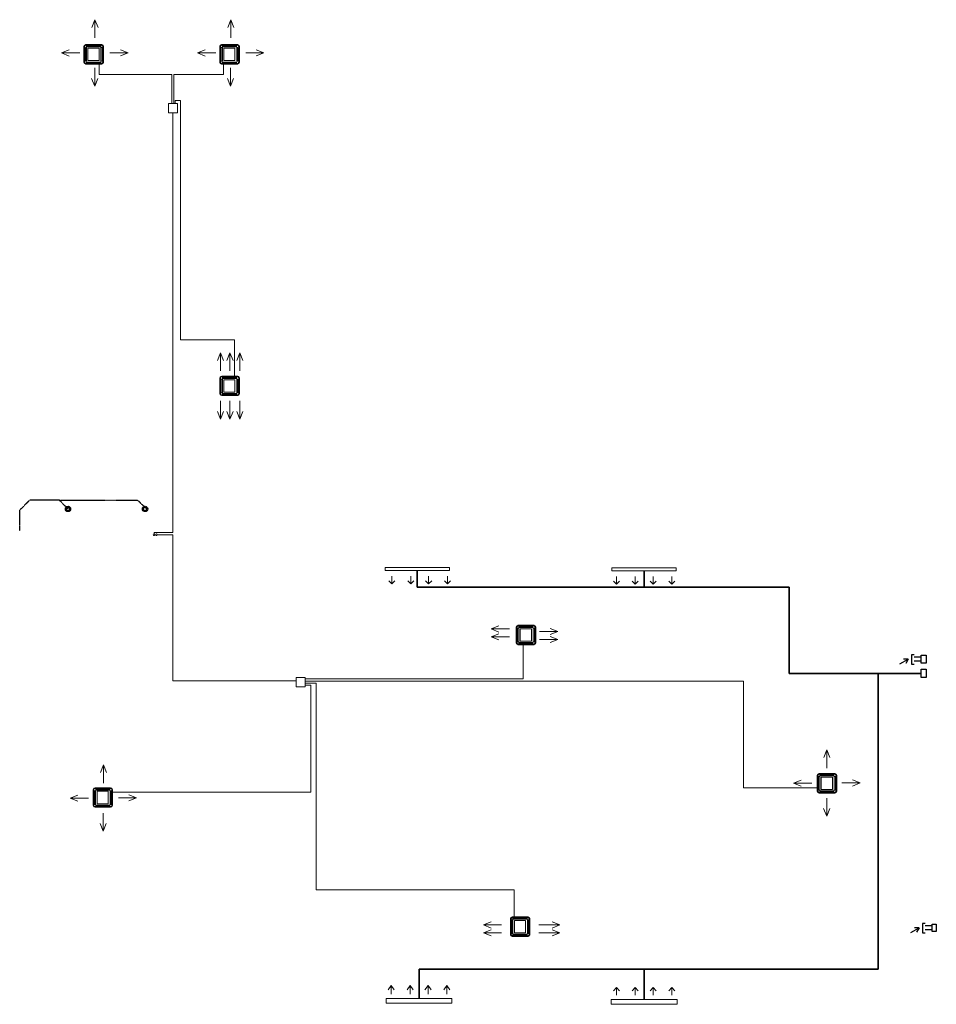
# Model space of a CAD drawing. Header units: millimetres. Extents: x -120036 to 303429, y -13674 to 42257.
# Tile 4 of 5: x 50252 to 77981, y -10722 to 19077. Entities that reach past the tile are written whole.
import ezdxf

# ---------------------------------------------------------------- set-up
doc = ezdxf.new("R2010")
doc.units = ezdxf.units.MM
doc.linetypes.add('Carkovana', pattern=[0.21, 0.15, -0.06])
doc.layers.add('Standard', color=7, linetype='Continuous', lineweight=25)
doc.layers.add('ZAM_-_POHLEDY_Pero_č.__2', color=7, linetype='Continuous', lineweight=13)

# ---------------------------------------------------------------- blocks, each defined once
blk = doc.blocks.new('KOMPLEXNÍ OBJEKT_0')
at = {"layer": 'ZAM_-_POHLEDY_Pero_č.__2', "color": 0, "linetype": 'Continuous', "lineweight": 25}
for radius in [80, 50]:
    blk.add_circle((-98218849, -465514068), radius, dxfattribs=at)
blk = doc.blocks.new('KOMPLEXNÍ OBJEKT_1')
at = {"layer": 'ZAM_-_POHLEDY_Pero_č.__2', "color": 0, "linetype": 'Continuous', "lineweight": 25}
for radius in [80, 50]:
    blk.add_circle((-98221179, -465514068), radius, dxfattribs=at)
blk = doc.blocks.new('KOMPLEXNÍ OBJEKT_16')
at = {"layer": 'Standard', "color": 0, "linetype": 'Continuous', "lineweight": 35}
for p, q in [((-98220409, -465523037), (-98220409, -465522567)), ((-98220359, -465522517), (-98219889, -465522517)), ((-98219839, -465522567), (-98219839, -465523037)), ((-98219889, -465523087), (-98220359, -465523087))]:
    blk.add_line(p, q, dxfattribs=at)
at = {"layer": 'Standard', "color": 0, "linetype": 'Continuous', "lineweight": 13}
for points in [[(-98220378, -465522596), (-98220343, -465522596), (-98220343, -465523014), (-98220378, -465523014), (-98220378, -465522596)], [(-98220340, -465522548), (-98220340, -465522575), (-98219912, -465522575), (-98219912, -465522548), (-98220340, -465522548)], [(-98220298, -465522614), (-98219963, -465522614), (-98219963, -465522989), (-98220298, -465522989), (-98220298, -465522614)], [(-98219870, -465522596), (-98219905, -465522596), (-98219905, -465523014), (-98219870, -465523014), (-98219870, -465522596)], [(-98220340, -465523062), (-98220340, -465523034), (-98219912, -465523034), (-98219912, -465523062), (-98220340, -465523062)]]:
    blk.add_lwpolyline(points, close=True, dxfattribs=at)
at = {"layer": 'Standard', "color": 0, "linetype": 'Continuous', "lineweight": 35}
for centre, start, end in [((-98220359, -465522567), 90, 180), ((-98219889, -465522567), 0, 90), ((-98220359, -465523037), 180, 270), ((-98219889, -465523037), 270, 0)]:
    blk.add_arc(centre, 50, start, end, dxfattribs=at)
blk = doc.blocks.new('KOMPLEXNÍ OBJEKT_17')
at = {"layer": 'Standard', "color": 0, "linetype": 'Continuous', "lineweight": 35}
for p, q in [((-98207787, -465526944), (-98207787, -465526474)), ((-98207737, -465526424), (-98207267, -465526424)), ((-98207217, -465526474), (-98207217, -465526944)), ((-98207267, -465526994), (-98207737, -465526994))]:
    blk.add_line(p, q, dxfattribs=at)
at = {"layer": 'Standard', "color": 0, "linetype": 'Continuous', "lineweight": 13}
for points in [[(-98207756, -465526504), (-98207721, -465526504), (-98207721, -465526921), (-98207756, -465526921), (-98207756, -465526504)], [(-98207718, -465526455), (-98207718, -465526483), (-98207291, -465526483), (-98207291, -465526455), (-98207718, -465526455)], [(-98207676, -465526522), (-98207341, -465526522), (-98207341, -465526896), (-98207676, -465526896), (-98207676, -465526522)], [(-98207248, -465526504), (-98207283, -465526504), (-98207283, -465526921), (-98207248, -465526921), (-98207248, -465526504)], [(-98207718, -465526970), (-98207718, -465526942), (-98207291, -465526942), (-98207291, -465526970), (-98207718, -465526970)]]:
    blk.add_lwpolyline(points, close=True, dxfattribs=at)
at = {"layer": 'Standard', "color": 0, "linetype": 'Continuous', "lineweight": 35}
for centre, start, end in [((-98207737, -465526474), 90, 180), ((-98207267, -465526474), 0, 90), ((-98207737, -465526944), 180, 270), ((-98207267, -465526944), 270, 0)]:
    blk.add_arc(centre, 50, start, end, dxfattribs=at)
blk = doc.blocks.new('KOMPLEXNÍ OBJEKT_18')
at = {"layer": 'Standard', "color": 0, "linetype": 'Continuous', "lineweight": 35}
for p, q in [((-98207609, -465518118), (-98207609, -465517648)), ((-98207559, -465517598), (-98207089, -465517598)), ((-98207039, -465517648), (-98207039, -465518118)), ((-98207089, -465518168), (-98207559, -465518168))]:
    blk.add_line(p, q, dxfattribs=at)
at = {"layer": 'Standard', "color": 0, "linetype": 'Continuous', "lineweight": 13}
for points in [[(-98207540, -465517629), (-98207540, -465517656), (-98207113, -465517656), (-98207113, -465517629), (-98207540, -465517629)], [(-98207578, -465517677), (-98207544, -465517677), (-98207544, -465518094), (-98207578, -465518094), (-98207578, -465517677)], [(-98207499, -465517695), (-98207163, -465517695), (-98207163, -465518070), (-98207499, -465518070), (-98207499, -465517695)], [(-98207070, -465517677), (-98207105, -465517677), (-98207105, -465518094), (-98207070, -465518094), (-98207070, -465517677)], [(-98207540, -465518143), (-98207540, -465518115), (-98207113, -465518115), (-98207113, -465518143), (-98207540, -465518143)]]:
    blk.add_lwpolyline(points, close=True, dxfattribs=at)
at = {"layer": 'Standard', "color": 0, "linetype": 'Continuous', "lineweight": 35}
for centre, start, end in [((-98207559, -465517648), 90, 180), ((-98207089, -465517648), 0, 90), ((-98207559, -465518118), 180, 270), ((-98207089, -465518118), 270, 0)]:
    blk.add_arc(centre, 50, start, end, dxfattribs=at)
blk = doc.blocks.new('KOMPLEXNÍ OBJEKT_19')
at = {"layer": 'Standard', "color": 0, "linetype": 'Continuous', "lineweight": 35}
for p, q in [((-98198503, -465522607), (-98198503, -465522137)), ((-98198453, -465522087), (-98197983, -465522087)), ((-98197933, -465522137), (-98197933, -465522607)), ((-98197983, -465522657), (-98198453, -465522657))]:
    blk.add_line(p, q, dxfattribs=at)
at = {"layer": 'Standard', "color": 0, "linetype": 'Continuous', "lineweight": 13}
for points in [[(-98198434, -465522118), (-98198434, -465522145), (-98198007, -465522145), (-98198007, -465522118), (-98198434, -465522118)], [(-98198473, -465522166), (-98198438, -465522166), (-98198438, -465522583), (-98198473, -465522583), (-98198473, -465522166)], [(-98198393, -465522184), (-98198057, -465522184), (-98198057, -465522559), (-98198393, -465522559), (-98198393, -465522184)], [(-98197964, -465522166), (-98197999, -465522166), (-98197999, -465522583), (-98197964, -465522583), (-98197964, -465522166)], [(-98198434, -465522632), (-98198434, -465522604), (-98198007, -465522604), (-98198007, -465522632), (-98198434, -465522632)]]:
    blk.add_lwpolyline(points, close=True, dxfattribs=at)
at = {"layer": 'Standard', "color": 0, "linetype": 'Continuous', "lineweight": 35}
for centre, start, end in [((-98198453, -465522137), 90, 180), ((-98197983, -465522137), 0, 90), ((-98198453, -465522607), 180, 270), ((-98197983, -465522607), 270, 0)]:
    blk.add_arc(centre, 50, start, end, dxfattribs=at)
blk = doc.blocks.new('KOMPLEXNÍ OBJEKT_27')
at = {"layer": 'Standard', "color": 0, "linetype": 'Continuous', "lineweight": 35}
for p, q in [((-98216576, -465500544), (-98216576, -465500074)), ((-98216526, -465500024), (-98216056, -465500024)), ((-98216006, -465500074), (-98216006, -465500544)), ((-98216056, -465500594), (-98216526, -465500594))]:
    blk.add_line(p, q, dxfattribs=at)
at = {"layer": 'Standard', "color": 0, "linetype": 'Continuous', "lineweight": 13}
for points in [[(-98216507, -465500055), (-98216507, -465500083), (-98216080, -465500083), (-98216080, -465500055), (-98216507, -465500055)], [(-98216545, -465500104), (-98216510, -465500104), (-98216510, -465500521), (-98216545, -465500521), (-98216545, -465500104)], [(-98216465, -465500122), (-98216130, -465500122), (-98216130, -465500496), (-98216465, -465500496), (-98216465, -465500122)], [(-98216037, -465500104), (-98216072, -465500104), (-98216072, -465500521), (-98216037, -465500521), (-98216037, -465500104)], [(-98216507, -465500569), (-98216507, -465500542), (-98216080, -465500542), (-98216080, -465500569), (-98216507, -465500569)]]:
    blk.add_lwpolyline(points, close=True, dxfattribs=at)
at = {"layer": 'Standard', "color": 0, "linetype": 'Continuous', "lineweight": 35}
for centre, start, end in [((-98216526, -465500074), 90, 180), ((-98216056, -465500074), 0, 90), ((-98216526, -465500544), 180, 270), ((-98216056, -465500544), 270, 0)]:
    blk.add_arc(centre, 50, start, end, dxfattribs=at)
blk = doc.blocks.new('KOMPLEXNÍ OBJEKT_28')
at = {"layer": 'Standard', "color": 0, "linetype": 'Continuous', "lineweight": 35}
for p, q in [((-98220686, -465500544), (-98220686, -465500074)), ((-98220636, -465500024), (-98220166, -465500024)), ((-98220116, -465500074), (-98220116, -465500544)), ((-98220166, -465500594), (-98220636, -465500594))]:
    blk.add_line(p, q, dxfattribs=at)
at = {"layer": 'Standard', "color": 0, "linetype": 'Continuous', "lineweight": 13}
for points in [[(-98220617, -465500055), (-98220617, -465500083), (-98220190, -465500083), (-98220190, -465500055), (-98220617, -465500055)], [(-98220655, -465500104), (-98220620, -465500104), (-98220620, -465500521), (-98220655, -465500521), (-98220655, -465500104)], [(-98220575, -465500122), (-98220240, -465500122), (-98220240, -465500496), (-98220575, -465500496), (-98220575, -465500122)], [(-98220147, -465500104), (-98220182, -465500104), (-98220182, -465500521), (-98220147, -465500521), (-98220147, -465500104)], [(-98220617, -465500569), (-98220617, -465500542), (-98220190, -465500542), (-98220190, -465500569), (-98220617, -465500569)]]:
    blk.add_lwpolyline(points, close=True, dxfattribs=at)
at = {"layer": 'Standard', "color": 0, "linetype": 'Continuous', "lineweight": 35}
for centre, start, end in [((-98220636, -465500074), 90, 180), ((-98220166, -465500074), 0, 90), ((-98220636, -465500544), 180, 270), ((-98220166, -465500544), 270, 0)]:
    blk.add_arc(centre, 50, start, end, dxfattribs=at)
blk = doc.blocks.new('KOMPLEXNÍ OBJEKT_29')
at = {"layer": 'Standard', "color": 0, "linetype": 'Continuous', "lineweight": 35}
for p, q in [((-98216576, -465510579), (-98216576, -465510109)), ((-98216526, -465510059), (-98216056, -465510059)), ((-98216006, -465510109), (-98216006, -465510579)), ((-98216056, -465510629), (-98216526, -465510629))]:
    blk.add_line(p, q, dxfattribs=at)
at = {"layer": 'Standard', "color": 0, "linetype": 'Continuous', "lineweight": 13}
for points in [[(-98216545, -465510138), (-98216510, -465510138), (-98216510, -465510555), (-98216545, -465510555), (-98216545, -465510138)], [(-98216507, -465510090), (-98216507, -465510117), (-98216080, -465510117), (-98216080, -465510090), (-98216507, -465510090)], [(-98216465, -465510156), (-98216130, -465510156), (-98216130, -465510531), (-98216465, -465510531), (-98216465, -465510156)], [(-98216037, -465510138), (-98216072, -465510138), (-98216072, -465510555), (-98216037, -465510555), (-98216037, -465510138)], [(-98216507, -465510604), (-98216507, -465510576), (-98216080, -465510576), (-98216080, -465510604), (-98216507, -465510604)]]:
    blk.add_lwpolyline(points, close=True, dxfattribs=at)
at = {"layer": 'Standard', "color": 0, "linetype": 'Continuous', "lineweight": 35}
for centre, start, end in [((-98216526, -465510109), 90, 180), ((-98216056, -465510109), 0, 90), ((-98216526, -465510579), 180, 270), ((-98216056, -465510579), 270, 0)]:
    blk.add_arc(centre, 50, start, end, dxfattribs=at)

msp = doc.modelspace()

# ---------------------------------------------------------------- linework, layer by layer
at = {"layer": 'Standard', "color": 252, "linetype": 'Continuous', "lineweight": 13}
for p, q in [((52529, 19077), (52437, 18845)), ((52529, 18527), (52529, 19077)), ((52529, 19077), (52622, 18845)), ((56639, 19077), (56547, 18845)), ((56639, 18527), (56639, 19077)), ((56639, 19077), (56732, 18845)), ((51521, 18069), (51753, 18161)), ((52071, 18069), (51521, 18069)), ((51521, 18069), (51753, 17976)), ((52979, 18077), (53529, 18077)), ((53529, 18077), (53297, 18169)), ((53529, 18077), (53297, 17985)), ((55631, 18069), (55863, 18161)), ((56181, 18069), (55631, 18069)), ((55631, 18069), (55863, 17976)), ((57089, 18077), (57639, 18077)), ((57639, 18077), (57407, 18169)), ((57639, 18077), (57407, 17985)), ((52521, 17619), (52521, 17069)), ((52653, 17744), (52653, 17421)), ((56417, 17744), (56417, 17421)), ((56631, 17619), (56631, 17069)), ((52521, 17069), (52429, 17301)), ((52521, 17069), (52613, 17301)), ((52653, 17421), (54851, 17421)), ((54851, 17421), (54851, 16537)), ((54914, 17421), (56417, 17421)), ((54914, 17421), (54914, 16537)), ((56631, 17069), (56539, 17301)), ((56631, 17069), (56723, 17301)), ((54952, 16633), (54952, 16537)), ((54952, 16633), (55116, 16633)), ((55116, 9391), (55116, 16633)), ((54889, 16262), (54889, 3557)), ((56746, 9391), (55116, 9391)), ((56746, 8279), (56746, 9391)), ((56323, 8998), (56231, 8766)), ((56323, 8448), (56323, 8998)), ((56323, 8998), (56416, 8766)), ((56613, 8998), (56521, 8766)), ((56613, 8448), (56613, 8998)), ((56613, 8998), (56706, 8766)), ((56913, 8998), (56821, 8766)), ((56913, 8448), (56913, 8998)), ((56913, 8998), (57006, 8766)), ((56323, 7540), (56323, 6990)), ((56613, 7540), (56613, 6990)), ((56913, 7540), (56913, 6990)), ((56323, 6990), (56231, 7222)), ((56323, 6990), (56416, 7222)), ((56613, 6990), (56521, 7222)), ((56613, 6990), (56706, 7222)), ((56913, 6990), (56821, 7222)), ((56913, 6990), (57006, 7222)), ((54321, 3557), (54317, 3512)), ((54501, 3557), (54321, 3557)), ((54412, 3487), (54889, 3487)), ((54501, 3557), (54889, 3557)), ((54889, -932), (54889, 3487)), ((61513, 2004), (61421, 2096)), ((61513, 2234), (61513, 2004)), ((61513, 2004), (61605, 2096)), ((62083, 2004), (61991, 2096)), ((62083, 2234), (62083, 2004)), ((62083, 2004), (62175, 2096)), ((62624, 2004), (62532, 2096)), ((62624, 2234), (62624, 2004)), ((62624, 2004), (62716, 2096)), ((63194, 2004), (63102, 2096)), ((63194, 2234), (63194, 2004)), ((63194, 2004), (63286, 2096)), ((68303, 2224), (68303, 1994)), ((68873, 2224), (68873, 1994)), ((69414, 2224), (69414, 1994)), ((69984, 2224), (69984, 1994)), ((68303, 1994), (68211, 2086)), ((68303, 1994), (68395, 2086)), ((68873, 1994), (68781, 2086)), ((68873, 1994), (68965, 2086)), ((69414, 1994), (69322, 2086)), ((69414, 1994), (69506, 2086)), ((69984, 1994), (69892, 2086)), ((69984, 1994), (70076, 2086)), ((64518, 637), (64749, 729)), ((65068, 637), (64518, 637)), ((64518, 637), (64749, 544)), ((66532, 559), (66301, 651)), ((64518, 397), (64749, 489)), ((65068, 397), (64518, 397)), ((64518, 397), (64749, 304)), ((65982, 559), (66532, 559)), ((65982, 319), (66532, 319)), ((66532, 559), (66301, 467)), ((66532, 319), (66301, 411)), ((66532, 319), (66301, 227)), ((65479, -872), (65479, 170)), ((65479, -872), (58889, -872)), ((54889, -932), (58613, -932)), ((58889, -940), (72149, -940)), ((59216, -1005), (58889, -1005)), ((59064, -1065), (58889, -1065)), ((59064, -4305), (59064, -1065)), ((59216, -7256), (59216, -1005)), ((72149, -4174), (72149, -940)), ((74673, -3025), (74581, -3256)), ((74673, -3575), (74673, -3025)), ((74673, -3025), (74765, -3256)), ((52788, -3475), (52696, -3706)), ((52788, -4025), (52788, -3475)), ((52788, -3475), (52880, -3706)), ((73665, -4033), (73897, -3941)), ((74215, -4033), (73665, -4033)), ((73665, -4033), (73897, -4125)), ((75123, -4024), (75673, -4024)), ((75673, -4024), (75441, -3932)), ((75673, -4024), (75441, -4116)), ((51780, -4483), (52012, -4391)), ((53054, -4305), (59064, -4305)), ((53788, -4474), (53556, -4382)), ((74389, -4174), (72149, -4174)), ((52330, -4483), (51780, -4483)), ((51780, -4483), (52012, -4575)), ((53238, -4474), (53788, -4474)), ((53788, -4474), (53556, -4566)), ((74665, -4483), (74665, -5033)), ((52780, -4933), (52780, -5483)), ((74665, -5033), (74572, -4801)), ((74665, -5033), (74757, -4801)), ((52780, -5483), (52687, -5251)), ((52780, -5483), (52872, -5251)), ((65211, -7256), (59216, -7256)), ((65211, -8086), (65211, -7256)), ((64279, -8321), (64511, -8229)), ((64829, -8321), (64279, -8321)), ((64279, -8321), (64511, -8414)), ((65952, -8321), (66592, -8321)), ((66592, -8321), (66361, -8229)), ((66592, -8321), (66361, -8414)), ((64279, -8561), (64511, -8469)), ((64829, -8561), (64279, -8561)), ((64279, -8561), (64511, -8654)), ((65952, -8561), (66592, -8561)), ((66592, -8561), (66361, -8469)), ((66592, -8561), (66361, -8654)), ((61493, -10148), (61401, -10280)), ((61493, -10418), (61493, -10148)), ((61493, -10148), (61585, -10280)), ((62063, -10148), (61971, -10280)), ((62063, -10418), (62063, -10148)), ((62063, -10148), (62155, -10280)), ((62604, -10148), (62512, -10280)), ((62604, -10418), (62604, -10148)), ((62604, -10148), (62696, -10280)), ((63174, -10148), (63082, -10280)), ((63174, -10418), (63174, -10148)), ((63174, -10148), (63266, -10280)), ((68303, -10218), (68211, -10310)), ((68303, -10448), (68303, -10218)), ((68303, -10218), (68395, -10310)), ((68873, -10218), (68781, -10310)), ((68873, -10448), (68873, -10218)), ((68873, -10218), (68965, -10310)), ((69414, -10218), (69322, -10310)), ((69414, -10448), (69414, -10218)), ((69414, -10218), (69506, -10310)), ((69984, -10218), (69892, -10310)), ((69984, -10448), (69984, -10218)), ((69984, -10218), (70076, -10310))]:
    msp.add_line(p, q, dxfattribs=at)
at = {"layer": 'Standard', "color": 252, "linetype": 'Continuous', "lineweight": 35}
for p, q in [((62280, 2410), (62280, 1906)), ((69140, 2400), (69140, 1906)), ((73532, 1906), (62280, 1906)), ((73532, -711), (73532, 1906)), ((76222, -711), (73532, -711)), ((76222, -9659), (76222, -711)), ((76222, -711), (77524, -711)), ((62332, -9659), (76222, -9659)), ((62333, -10551), (62333, -9659)), ((69143, -10581), (69143, -9659))]:
    msp.add_line(p, q, dxfattribs=at)
at = {"layer": 'Standard', "color": 252, "linetype": 'Continuous', "lineweight": 25}
for p, q in [((76878, -421), (77128, -280)), ((77128, -280), (76988, -280)), ((77128, -280), (77055, -411)), ((77312, -148), (77232, -148)), ((77232, -148), (77232, -428)), ((77526, -221), (77312, -221)), ((77232, -428), (77312, -428)), ((77526, -334), (77312, -334)), ((77644, -8278), (77564, -8278)), ((77564, -8278), (77564, -8558)), ((77209, -8551), (77459, -8410)), ((77459, -8410), (77319, -8410)), ((77459, -8410), (77386, -8541)), ((77564, -8558), (77644, -8558)), ((77857, -8351), (77644, -8351)), ((77857, -8464), (77644, -8464))]:
    msp.add_line(p, q, dxfattribs=at)
at = {"layer": 'Standard', "color": 252, "linetype": 'Continuous', "lineweight": 13}
for points in [[(54752, 16537), (55027, 16537), (55027, 16262), (54752, 16262), (54752, 16537)], [(61308, 2497), (63252, 2497), (63252, 2410), (61308, 2410), (61308, 2497)], [(68168, 2487), (70112, 2487), (70112, 2400), (68168, 2400), (68168, 2487)], [(58613, -835), (58889, -835), (58889, -1111), (58613, -1111), (58613, -835)], [(61340, -10551), (63327, -10551), (63327, -10692), (61340, -10692), (61340, -10551)], [(68150, -10581), (70137, -10581), (70137, -10722), (68150, -10722), (68150, -10581)]]:
    msp.add_lwpolyline(points, close=True, dxfattribs=at)
at = {"layer": 'Standard', "color": 252, "linetype": 'Continuous', "lineweight": 25}
for points in [[(77526, -151), (77676, -151), (77676, -401), (77526, -401), (77526, -151)], [(77524, -582), (77674, -582), (77674, -832), (77524, -832), (77524, -582)], [(77857, -8301), (77981, -8301), (77981, -8514), (77857, -8514), (77857, -8301)]]:
    msp.add_lwpolyline(points, close=True, dxfattribs=at)
at = {"layer": 'Standard', "color": 252, "linetype": 'Continuous', "lineweight": 13}
for centre in [(54317, 3487), (54387, 3487)]:
    msp.add_circle(centre, 25, dxfattribs=at)
at = {"layer": 'ZAM_-_POHLEDY_Pero_č.__2', "color": 252, "linetype": 'Carkovana', "lineweight": 25}
for p, q in [((50552, 4532), (50252, 4232)), ((51452, 4532), (50552, 4532)), ((51714, 4270), (51452, 4532)), ((51452, 4532), (53822, 4532)), ((54094, 4271), (53822, 4532)), ((50252, 3603), (50252, 4232))]:
    msp.add_line(p, q, dxfattribs=at)

# ---------------------------------------------------------------- block references
at = {"layer": 'Standard', "color": 252, "linetype": 'Continuous', "lineweight": 13}
for name in ['KOMPLEXNÍ OBJEKT_28', 'KOMPLEXNÍ OBJEKT_27', 'KOMPLEXNÍ OBJEKT_29', 'KOMPLEXNÍ OBJEKT_18', 'KOMPLEXNÍ OBJEKT_19', 'KOMPLEXNÍ OBJEKT_16', 'KOMPLEXNÍ OBJEKT_17']:
    msp.add_blockref(name, (98272893, 465518338), dxfattribs=at)
at = {"layer": 'ZAM_-_POHLEDY_Pero_č.__2', "color": 252, "linetype": 'Continuous', "lineweight": 25}
for name in ['KOMPLEXNÍ OBJEKT_1', 'KOMPLEXNÍ OBJEKT_0']:
    msp.add_blockref(name, (98272893, 465518338), dxfattribs=at)

doc.saveas('drawing.dxf')
